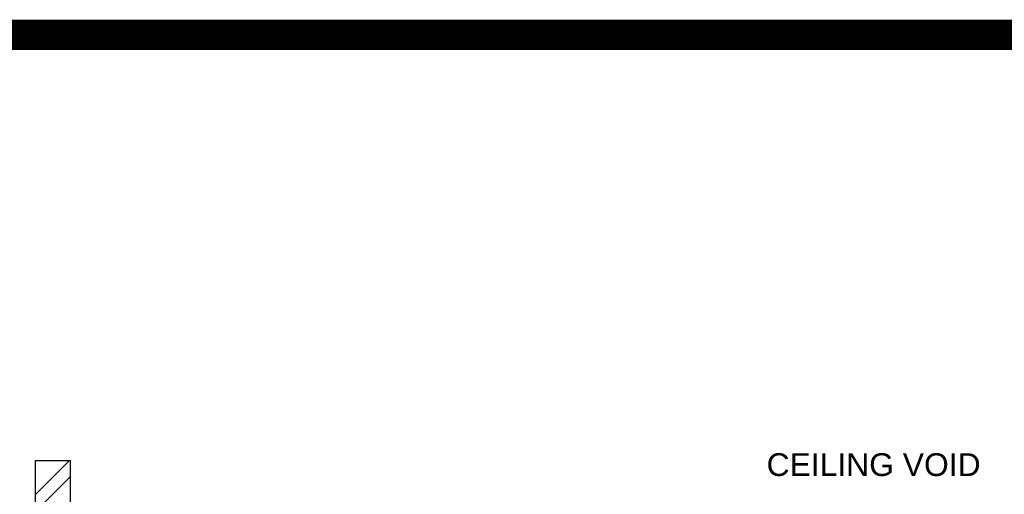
# Model space of a CAD drawing. Header units: millimetres. Extents: x -115474967 to 444143, y -74377 to 241828222.
# Tile 228 of 256: x -58768 to -55526, y 252579 to 254141. Entities that reach past the tile are written whole.
import ezdxf

# ---------------------------------------------------------------- set-up
doc = ezdxf.new("R2010")
doc.units = ezdxf.units.MM
doc.header["$MEASUREMENT"] = 0
for name, color, linetype in [('00-6 H-Brickwork', 9, 'Continuous'), ('TEXT-20', 2, 'Continuous'), ('WALL', 1, 'Continuous')]:
    doc.layers.add(name, color=color, linetype=linetype)
doc.layers.add('0_cons_01', color=40, linetype='Continuous', lineweight=0, plot=False)
doc.styles.add('TEXT-20', font='arial.ttf', dxfattribs={"height": 40})

msp = doc.modelspace()

# ---------------------------------------------------------------- hatches: boundary and pattern name
at = {"layer": '00-6 H-Brickwork'}
h = msp.add_hatch(dxfattribs=at)
h.set_pattern_fill('ANSI32', color=256, scale=12.5, angle=360, style=0)
h.set_pattern_definition([(45, (-267209.09, 515043.55), (-84.1899, 84.1899), []), (45, (-267152.96, 515043.55), (-84.1899, 84.1899), [])])
h.paths.add_polyline_path([(-58715.37355, 252690.79937), (-58600.37355, 252690.79937), (-58600.37355, 249735.88978), (-58715.37355, 249735.88978)])

# ---------------------------------------------------------------- linework, layer by layer
at = {"layer": '0_cons_01', "const_width": 100}
msp.add_lwpolyline([(-84695.2039, 254090.94107), (-52573.99192, 254090.94107), (-52573.99192, 243166.19105), (-84695.2039, 243166.19105)], close=True, dxfattribs=at)
at = {"layer": 'WALL'}
for p, q in [((-58715.37355, 249735.88978), (-58715.37355, 252690.79937)), ((-58715.37355, 252690.79937), (-58600.37355, 252690.79937)), ((-58600.37355, 249735.88978), (-58600.37355, 252690.79937))]:
    msp.add_line(p, q, dxfattribs=at)

# ---------------------------------------------------------------- texts
at = {"layer": 'TEXT-20', "color": 7, "linetype": 'Continuous', "insert": (-55604.49627, 252714.2767), "char_height": 75, "width": 1258.0720034, "attachment_point": 3, "style": 'TEXT-20'}
msp.add_mtext('CEILING VOID', dxfattribs=at)

doc.saveas('drawing.dxf')
